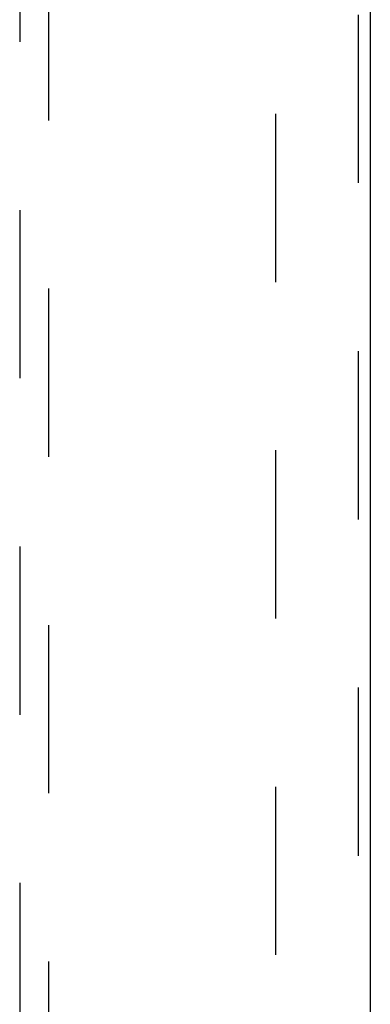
# Model space of a CAD drawing. Header units: inches. Extents: x 0 to 262, y 0 to 169.
# Tile 7 of 33: x 82.22 to 85.22, y 73.56 to 81.98. Entities that reach past the tile are written whole.
import ezdxf

# ---------------------------------------------------------------- set-up
doc = ezdxf.new("R2010")
doc.units = ezdxf.units.IN
doc.header["$LTSCALE"] = 14.384615
doc.header["$MEASUREMENT"] = 0
doc.linetypes.add('HIDDEN', pattern=[0.2, 0.1, -0.1])
doc.layers.add('DEFAULT_2', color=8, linetype='HIDDEN')
doc.layers.add('LEFTHAND_DOOR_ASSEMBLY', color=7, linetype='CONTINUOUS')

msp = doc.modelspace()

# ---------------------------------------------------------------- linework, layer by layer
at = {"layer": 'DEFAULT_2', "color": 8, "linetype": 'HIDDEN'}
msp.add_line((84.4048, 118.5719), (84.4048, 57.9749), dxfattribs=at)
at = {"layer": 'LEFTHAND_DOOR_ASSEMBLY', "color": 8, "linetype": 'HIDDEN'}
for p, q in [((85.1133, 119.4194), (85.1133, 57.1274)), ((82.2173, 86.1027), (82.2173, 58.1009)), ((82.4673, 58.1009), (82.4673, 86.1027))]:
    msp.add_line(p, q, dxfattribs=at)
at = {"layer": 'LEFTHAND_DOOR_ASSEMBLY', "color": 3, "linetype": 'Continuous'}
msp.add_line((85.2173, 119.4194), (85.2173, 57.1274), dxfattribs=at)

doc.saveas('drawing.dxf')
